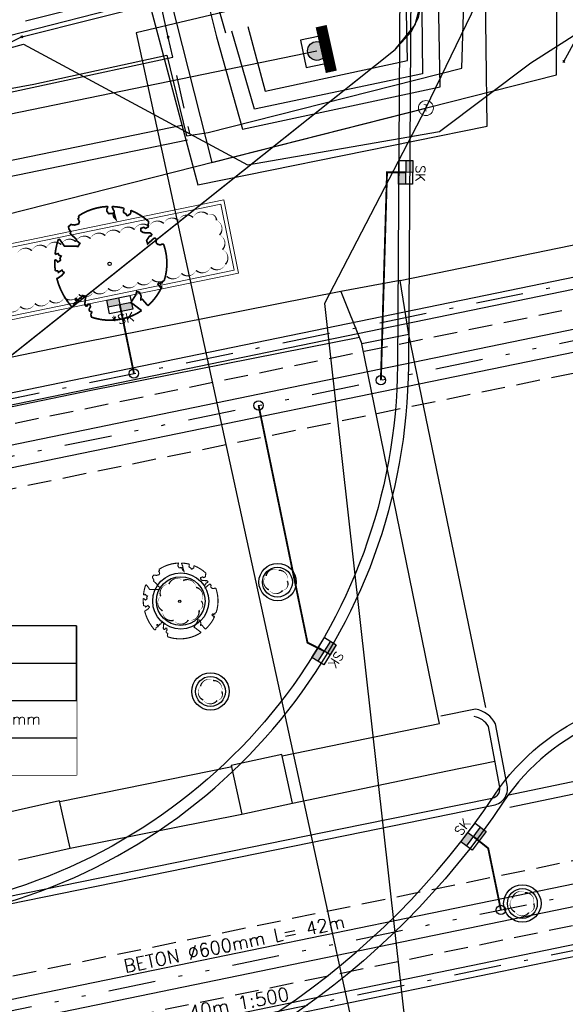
# Model space of a CAD drawing. Header units: metres. Extents: x 202952 to 203755, y 348959 to 349702.
# Tile 47 of 91: x 203323 to 203338, y 349363 to 349389. Entities that reach past the tile are written whole.
import ezdxf
from ezdxf.enums import TextEntityAlignment as Align

# ---------------------------------------------------------------- set-up
doc = ezdxf.new("R2010")
doc.units = ezdxf.units.M
for name, pattern in [('1-200 DASHDOT', [2.54, 1.27, -0.635, 0, -0.635]), ('1-200 DIVIDE', [3.175, 1.27, -0.635, 0, -0.635, 0, -0.635]), ('1-200 HIDDEN', [0.9525, 0.635, -0.3175])]:
    doc.linetypes.add(name, pattern=pattern)
for name, color, linetype in [('PH-BEST-KL-DATA_KPN', 12, '1-200 TELEFONIE-KPN'), ('PH-BEST-KL-DATA_ZIGGO BV', 12, '1-200 ZIGGO'), ('PH-BEST-KL-ET_MIDDENSPANNING_ENEXIS', 12, '1-200 MIDDENSPANNING'), ('PH-BEST-KL-GAS_HOGEDRUK_ENEXIS', 12, '1-200 GASLEIDING HOGE DRUK'), ('PH-BEST-KL-GAS_LAGEDRUK_ENEXIS', 12, '1-200 GASLEIDING LAGE DRUK'), ('PH-BEST-KL-LAAGSPANNING-ENEXIS', 12, '1-200 LAAGSPANNING'), ('PH-BEST-KL-WATER-WML', 12, '1-200 WML'), ('PH-BEST-KL-WATER-WML-buiten gebruik', 11, '1-200 WML'), ('PH-BEST-RIO-DICHTSCHUIMEN', 222, '1-200 BATTING'), ('PH-BEST-RIO-TE SCHUIMEN PUT', 222, 'Continuous'), ('PH-INM-HEKWERK', 6, '1-200 HEKWERK'), ('PH-INM-KANTVERHARDING', 253, 'Continuous'), ('PH-NIEUW-BAND-20-30', 115, 'Continuous'), ('PH-NIEUW-BEPLANTING- OMRANDING', 115, 'Continuous'), ('PH-NIEUW-BEPLANTING-BOOM', 98, 'Continuous'), ('PH-NIEUW-STRAATMEUBILAIR-VERPLAATSBARE PLANTENBAK', 115, 'Continuous'), ('PH-RIO-KOLK', 240, 'Continuous'), ('PH-RIO-KOLKAANSLUITING', 150, '1-200 HIDDEN'), ('PH-RIO-SCHILDMUUR-PUT', 70, 'Continuous'), ('PH-RIO-STRENG-DWA', 240, '1-200 DASHDOT'), ('PH-RIO-STRENG-INFILTRATIE', 8, '1-200 HIDDEN'), ('PH-RIO-STRENG-IT', 150, '1-200 DIVIDE'), ('PH-RIO-TEKST', 7, 'Continuous'), ('PH-RIO-TEKST-DWA-PUTTENSTAAT', 7, 'Continuous')]:
    doc.layers.add(name, color=color, linetype=linetype)
doc.layers.add('PH-NIEUW-OPSLUITBAND-10', color=115, linetype='Continuous', lineweight=18)
doc.styles.add('NLCS-ISO', font='txt')
doc.styles.add('ROMANS', font='romans.shx')
doc.linetypes.add('1-200 BATTING', pattern='A,1.27e-05,-0.127,[134,ltypeshp.shx,S=0.127,R=0,X=-0.127,Y=0],-0.254,[134,ltypeshp.shx,S=0.127,R=180,X=0.127,Y=0],-0.127', length=0.508013)
doc.linetypes.add('1-200 GASLEIDING HOGE DRUK', pattern='A,1.5,-0.6,["GAS HD",ROMANS,S=0.24,R=0,X=-0.5,Y=-0.12],-1.1', length=3.2)
doc.linetypes.add('1-200 GASLEIDING LAGE DRUK', pattern='A,1.5,-0.6,["GAS LD",ROMANS,S=0.24,R=0,X=-0.5,Y=-0.12],-1', length=3.1)
doc.linetypes.add('1-200 HEKWERK', pattern='A,1.5,-0.4,["X",ROMANS,S=0.24,R=0,X=-0.275,Y=-0.12],-0.05', length=1.95)
doc.linetypes.add('1-200 LAAGSPANNING', pattern='A,1.5,-0.6,["LS",ROMANS,S=0.24,R=0,X=-0.45,Y=-0.12],-0.05', length=2.15)
doc.linetypes.add('1-200 MIDDENSPANNING', pattern='A,1.5,-0.6,["MS",ROMANS,S=0.24,R=0,X=-0.5,Y=-0.12],-0.05', length=2.15)
doc.linetypes.add('1-200 TELEFONIE-KPN', pattern='A,1.5,-0.6,["KPN",ROMANS,S=0.24,R=0,X=-0.5,Y=-0.12],-0.3', length=2.4)
doc.linetypes.add('1-200 WML', pattern='A,1.5,-0.6,["WML",ROMANS,S=0.24,R=0,X=-0.5,Y=-0.12],-0.3', length=2.4)
doc.linetypes.add('1-200 ZIGGO', pattern='A,1.5,-0.6,["ZIGGO",ROMANS,S=0.24,R=0,X=-0.5,Y=-0.12],-0.65', length=2.75)

# ---------------------------------------------------------------- blocks, each defined once
blk = doc.blocks.new('*U37')
at = {"const_width": 0.03}
blk.add_lwpolyline([(0.087, 0.942), (0.088, 0.944), (0.09, 0.946), (0.091, 0.948), (0.093, 0.949), (0.095, 0.951), (0.096, 0.952), (0.097, 0.954), (0.099, 0.956), (0.1, 0.958), (0.102, 0.96), (0.103, 0.963), (0.103, 0.967), (0.103, 0.972), (0.103, 0.977), (0.102, 0.983), (0.095, 1.007, -0.52938), (0.106, 1.02, -0.087139), (0.444, 0.925, -0.372341), (0.457, 0.895), (0.471, 0.824), (0.436, 0.789), (0.398, 0.797), (0.353, 0.763), (0.371, 0.72), (0.417, 0.705), (0.542, 0.734), (0.573, 0.717), (0.57, 0.691), (0.541, 0.673), (0.515, 0.588), (0.549, 0.534), (0.634, 0.669, -0.504641), (0.681, 0.628, 0.331948), (0.709, 0.584, 0.282008), (0.799, 0.601), (0.791, 0.597, -0.512156), (0.833, 0.597, -0.16076), (1.019, -0.011), (0.995, -0.034), (0.995, -0.059), (0.972, -0.063), (0.975, -0.088), (0.94, -0.076), (0.929, -0.104), (0.973, -0.133), (0.987, -0.144), (1.011, -0.12, -0.106371), (0.868, -0.522), (0.741, -0.44), (0.718, -0.456), (0.702, -0.389), (0.657, -0.335), (0.605, -0.335), (0.606, -0.398), (0.566, -0.536), (0.572, -0.562), (0.601, -0.566), (0.786, -0.637, -0.236298), (-0.045, -1.003, 0.159625), (-0.069, -0.954, 0.350802), (-0.063, -0.906, -0.504641), (-0.12, -0.879), (-0.106, -0.834), (-0.129, -0.792), (-0.16, -0.796), (-0.165, -0.829), (-0.188, -0.842), (-0.216, -0.821), (-0.24, -0.695), (-0.258, -0.677), (-0.304, -0.678), (-0.317, -0.733), (-0.336, -0.739), (-0.354, -0.785), (-0.401, -0.76, 0.733583), (-0.384, -0.795, -0.861625), (-0.374, -0.826, 0.279978), (-0.409, -0.879), (-0.407, -0.881, -0.827056), (-0.442, -0.917, -0.116774), (-0.83, -0.511), (-0.823, -0.51), (-0.817, -0.508), (-0.812, -0.506), (-0.808, -0.504), (-0.805, -0.502), (-0.803, -0.5), (-0.801, -0.497), (-0.754, -0.437), (-0.752, -0.435), (-0.752, -0.433), (-0.751, -0.431), (-0.75, -0.429), (-0.75, -0.427), (-0.749, -0.425), (-0.748, -0.422), (-0.747, -0.42), (-0.746, -0.417), (-0.744, -0.414), (-0.743, -0.411), (-0.741, -0.408), (-0.739, -0.405), (-0.738, -0.401), (-0.736, -0.398), (-0.735, -0.395), (-0.734, -0.392), (-0.734, -0.389), (-0.733, -0.386), (-0.733, -0.383), (-0.733, -0.381), (-0.734, -0.379), (-0.734, -0.377), (-0.735, -0.375), (-0.736, -0.374), (-0.738, -0.374), (-0.74, -0.373), (-0.742, -0.373), (-0.744, -0.373), (-0.746, -0.373), (-0.748, -0.373), (-0.75, -0.372), (-0.753, -0.371), (-0.755, -0.37), (-0.758, -0.369), (-0.76, -0.367), (-0.763, -0.365), (-0.765, -0.363), (-0.768, -0.361), (-0.771, -0.359), (-0.773, -0.357), (-0.776, -0.355), (-0.779, -0.352), (-0.781, -0.35), (-0.83, -0.406), (-0.832, -0.403), (-0.835, -0.4), (-0.837, -0.397), (-0.839, -0.394), (-0.841, -0.39), (-0.844, -0.388), (-0.848, -0.386), (-0.855, -0.385), (-0.864, -0.386), (-0.876, -0.388), (-0.891, -0.393, -0.040997), (-0.958, -0.205), (-0.923, -0.211), (-0.893, -0.231), (-0.876, -0.216), (-0.856, -0.185), (-0.875, -0.156), (-0.865, -0.113), (-0.904, -0.11), (-0.93, -0.085), (-0.978, -0.116, -0.05814), (-0.998, 0.166), (-0.97, 0.16), (-0.86, 0.073), (-0.812, 0.089), (-0.626, 0.139), (-0.61, 0.2), (-0.682, 0.229), (-0.693, 0.252), (-0.824, 0.317), (-0.827, 0.354), (-0.872, 0.391), (-0.89, 0.428), (-0.859, 0.476), (-0.792, 0.486), (-0.73, 0.527), (-0.729, 0.568), (-0.768, 0.613), (-0.757, 0.632), (-0.773, 0.662, -0.13428), (-0.333, 0.967, -0.541727), (-0.319, 0.957), (-0.322, 0.928), (-0.321, 0.913), (-0.319, 0.902), (-0.316, 0.893), (-0.312, 0.887), (-0.307, 0.882), (-0.302, 0.878), (-0.297, 0.875), (-0.293, 0.872), (-0.289, 0.868), (-0.286, 0.865), (-0.282, 0.862), (-0.279, 0.859), (-0.276, 0.857), (-0.273, 0.855), (-0.269, 0.854), (-0.266, 0.854), (-0.262, 0.855), (-0.258, 0.857), (-0.255, 0.859), (-0.25, 0.861), (-0.246, 0.863), (-0.242, 0.865), (-0.238, 0.867), (-0.234, 0.868), (-0.229, 0.869), (-0.225, 0.87), (-0.221, 0.871), (-0.217, 0.871), (-0.213, 0.872), (-0.21, 0.873), (-0.206, 0.874), (-0.203, 0.876), (-0.2, 0.879), (-0.197, 0.882), (-0.195, 0.885), (-0.193, 0.865), (-0.188, 0.86), (-0.167, 0.824), (-0.122, 0.799), (-0.185, 0.902), (-0.184, 0.905), (-0.183, 0.908), (-0.183, 0.911), (-0.183, 0.914), (-0.184, 0.917), (-0.185, 0.92), (-0.188, 0.923), (-0.191, 0.926), (-0.194, 0.929), (-0.199, 0.933), (-0.204, 0.938), (-0.21, 0.944), (-0.216, 0.951), (-0.223, 0.959), (-0.24, 0.98, -0.543104), (-0.234, 0.996, -0.046766), (-0.047, 1.023, -0.385168), (-0.036, 1.015), (-0.03, 0.976), (-0.028, 0.964), (-0.024, 0.956), (-0.021, 0.951), (-0.017, 0.947), (-0.013, 0.946), (-0.009, 0.945), (-0.005, 0.945), (-0.002, 0.945), (0.002, 0.944), (0.005, 0.943), (0.009, 0.942), (0.012, 0.941), (0.015, 0.939), (0.019, 0.938), (0.022, 0.936), (0.025, 0.935), (0.028, 0.934), (0.031, 0.932), (0.033, 0.931), (0.036, 0.929), (0.038, 0.928), (0.04, 0.926), (0.042, 0.924), (0.044, 0.922), (0.045, 0.92), (0.046, 0.919), (0.047, 0.917), (0.048, 0.915), (0.049, 0.914), (0.051, 0.913), (0.052, 0.912), (0.054, 0.912), (0.056, 0.912), (0.058, 0.913), (0.06, 0.914), (0.062, 0.915), (0.065, 0.916), (0.067, 0.918), (0.07, 0.921), (0.072, 0.923), (0.074, 0.926), (0.076, 0.929), (0.079, 0.932), (0.081, 0.935), (0.083, 0.937), (0.085, 0.94)], format="xyb", close=True, dxfattribs=at)
blk.add_circle((0, 0), 0.03)
blk = doc.blocks.new('SKL-WTB_HULP_OVERIG-SO')
at = {"color": 0, "linetype": 'ByBlock', "lineweight": 18}
for points in [[(-0.14, 0.14), (0.14, -0.14)], [(0.14, 0.14), (-0.14, -0.14)]]:
    blk.add_lwpolyline(points, dxfattribs=at)
at = {"color": 0, "linetype": 'ByBlock', "lineweight": 18, "style": 'NLCS-ISO', "flags": 1}
for tag, p in [('TYPE', (1.5, 0)), ('LABEL', (1.5, -1.5)), ('OMSCHRIJVING', (1.5, -3))]:
    blk.add_attdef(tag, p, '', height=1, dxfattribs=at)
blk = doc.blocks.new('SKL-WTB_HULP_T STUK-SO')
at = {"color": 0, "linetype": 'ByBlock', "lineweight": 18}
blk.add_circle((0, 0), 1, dxfattribs=at)
at = {"color": 0, "linetype": 'ByBlock', "lineweight": -2, "style": 'NLCS-ISO'}
blk.add_text('T', height=1, dxfattribs=at).set_placement((0, 0), align=Align.MIDDLE_CENTER)
at = {"color": 0, "linetype": 'ByBlock', "lineweight": 18, "style": 'NLCS-ISO', "flags": 1}
for tag, p in [('TYPE', (1.5, 0)), ('LABEL', (1.5, -1.5)), ('OMSCHRIJVING', (1.5, -3))]:
    blk.add_attdef(tag, p, '', height=1, dxfattribs=at)
blk = doc.blocks.new('*U33')
h = blk.add_hatch(color=256)
edge = h.paths.add_edge_path()
edge.add_arc((0, 0), 0.252, 0, 360)
blk.add_lwpolyline([(-0.375, -0.375), (0.375, -0.375), (0.375, 0.375), (-0.375, 0.375)], close=True)
blk.add_circle((0, 0), 0.252)
blk = doc.blocks.new('Materialisatie')
blk.add_solid([(-1.04, 0.173), (-1.04, -0.173), (0, 0)])
at = {"style": 'ROMANS'}
blk.add_attdef('MATERIALISATIE', (-2.631, 0.657), '', height=0.4, dxfattribs=at)
blk = doc.blocks.new('*U41')
for p, q in [((6.928, 1), (6.928, -1)), ((0, 0), (0, -1)), ((0, -1), (0, -2)), ((6.928, -1), (6.928, -2)), ((0, -2), (6.928, -2))]:
    blk.add_line(p, q)
blk.add_lwpolyline([(0, 2), (6.928, 2), (6.928, -2), (0, -2)], close=True)
blk.add_wipeout([(0, 2), (6.928, 2), (6.928, -2), (0, -2)])
for p, q in [((2.528, 2), (2.528, 0)), ((2.528, 1), (6.928, 1)), ((2.528, 0), (6.928, 0)), ((0, -1), (6.928, -1))]:
    blk.add_line(p, q)
blk.add_lwpolyline([(0, 2), (0, 0), (6.928, 0), (6.928, 2)], close=True)
at = {"style": 'ROMANS'}
for tag, p, height in [('P.NR', (0.139, 0.828), 0.6), ('PD', (2.877, 1.265), 0.3), ('BOB', (2.877, 0.265), 0.3), ('INW.AFM.', (0.338, -0.643), 0.3), ('VAR 2', (0.338, -1.643), 0.3)]:
    blk.add_attdef(tag, p, '', height=height, dxfattribs=at)
blk = doc.blocks.new('*U53')
h = blk.add_hatch(color=256)
h.paths.add_polyline_path([(0, 0.374), (-0.315, 0.374), (-0.315, 0.187), (0, 0.187)])
h.paths.add_polyline_path([(0, 0.187), (0, 0), (0.315, 0), (0.315, 0.187)])
blk.add_lwpolyline([(0.315, 0), (-0.315, 0), (-0.315, 0.374), (0.315, 0.374)], close=True)
for points in [[(-0.315, 0.374), (0, 0.374), (0, 0)], [(-0.315, 0.187), (0.315, 0.187)]]:
    blk.add_lwpolyline(points)
at = {"style": 'ROMANS'}
blk.add_attdef('SK', (-0.193, 0.454), '', height=0.25, dxfattribs=at)
blk = doc.blocks.new('*U75')
h = blk.add_hatch(color=256)
h.paths.add_polyline_path([(0, 0.374), (-0.315, 0.374), (-0.315, 0.187), (0, 0.187)])
h.paths.add_polyline_path([(0, 0.187), (0, 0), (0.315, 0), (0.315, 0.187)])
blk.add_lwpolyline([(0.315, 0), (-0.315, 0), (-0.315, 0.374), (0.315, 0.374)], close=True)
for points in [[(-0.315, 0.374), (0, 0.374), (0, 0)], [(-0.315, 0.187), (0.315, 0.187)]]:
    blk.add_lwpolyline(points)
at = {"style": 'ROMANS'}
blk.add_attdef('SK', (-0.305, -0.324), '', height=0.25, dxfattribs=at)

msp = doc.modelspace()

# ---------------------------------------------------------------- linework, layer by layer
at = {"layer": 'PH-BEST-KL-DATA_KPN'}
msp.add_lwpolyline([(203310.395, 349384.95), (203313.544, 349385.415), (203316.149, 349385.969), (203323.552, 349387.335), (203327.11, 349388.104), (203327.638, 349385.948), (203328.21, 349386.041), (203334.994, 349387.758), (203335.127, 349392.13), (203335.139, 349392.983)], dxfattribs=at)
at = {"layer": 'PH-BEST-KL-DATA_ZIGGO BV'}
for points in [[(203325.003, 349381.719), (203333.21, 349388.259), (203333.642, 349388.735), (203333.836, 349389.118), (203333.963, 349389.748), (203334.221, 349396.565)], [(203254.506, 349351.64), (203254.821, 349351.765), (203255.16, 349351.765), (203255.609, 349351.536), (203256.031, 349351.012), (203256.773, 349350.329), (203257.624, 349349.789), (203258.883, 349349.32), (203260.216, 349349.161), (203273.469, 349351.67), (203276.911, 349352.675), (203281.928, 349353.842), (203290.772, 349357.564), (203296.892, 349361.341), (203303.752, 349366.073), (203310.199, 349369.957), (203316.372, 349375.3), (203318.54, 349376.569), (203325.003, 349381.719)]]:
    msp.add_lwpolyline(points, dxfattribs=at)
at = {"layer": 'PH-BEST-KL-ET_MIDDENSPANNING_ENEXIS'}
msp.add_lwpolyline([(203290.772, 349357.564), (203296.892, 349361.341), (203303.752, 349366.073), (203310.199, 349369.957), (203316.372, 349375.3), (203318.54, 349376.569), (203333.21, 349388.259), (203333.745, 349388.923), (203333.963, 349389.748), (203334.483, 349407.671), (203334.778, 349408.42), (203335.543, 349408.671), (203342.489, 349408.255), (203343.025, 349408.327), (203343.395, 349408.721), (203345.764, 349412.49), (203347.012, 349414.401)], dxfattribs=at)
at = {"layer": 'PH-BEST-KL-GAS_HOGEDRUK_ENEXIS'}
msp.add_lwpolyline([(203292.088, 349378.609), (203314.15, 349381.765), (203317.062, 349382.384), (203337.523, 349387.583), (203337.829, 349433.362), (203342.326, 349431.352), (203348.071, 349429.427), (203359.146, 349428.121), (203367.765, 349428.112), (203374.013, 349428.368), (203388.401, 349430.35), (203402.475, 349432.68)], dxfattribs=at)
at = {"layer": 'PH-BEST-KL-GAS_HOGEDRUK_ENEXIS', "color": 11}
msp.add_lwpolyline([(203337.718, 349387.939), (203339.704, 349391.576), (203341.756, 349392.063), (203352.55, 349415.501), (203348.94, 349418.399), (203350.393, 349428.737)], dxfattribs=at)
at = {"layer": 'PH-BEST-KL-GAS_LAGEDRUK_ENEXIS'}
for points in [[(203334.033, 349386.693), (203336.871, 349392.576), (203337.257, 349423.488)], [(203323.234, 349388.595), (203327.206, 349389.604), (203328.313, 349385.241), (203334.033, 349386.693)], [(203323.234, 349388.595), (203321.094, 349387.536), (203316.081, 349386.262), (203313.495, 349385.512), (203306.994, 349384.463), (203297.06, 349382.874), (203291.538, 349381.968), (203290.381, 349382.567), (203281.941, 349381.257)], [(203334.033, 349386.693), (203331.321, 349381.464), (203333.975, 349357.71)]]:
    msp.add_lwpolyline(points, dxfattribs=at)
at = {"layer": 'PH-BEST-KL-GAS_LAGEDRUK_ENEXIS', "color": 11}
msp.add_lwpolyline([(203348.861, 349419.995), (203348.619, 349418.272), (203352.18, 349415.414), (203341.545, 349392.321), (203326.288, 349388.701), (203332.972, 349358.01)], dxfattribs=at)
at = {"layer": 'PH-BEST-KL-LAAGSPANNING-ENEXIS'}
msp.add_lwpolyline([(203333.28, 349391.291), (203315.928, 349386.842), (203313.431, 349386.106), (203290.366, 349382.665), (203281.926, 349381.355), (203253.92, 349373.939), (203245.207, 349371.918), (203244.582, 349371.469), (203244.461, 349370.709), (203245.114, 349367.996), (203244.988, 349367.229), (203244.35, 349366.784), (203241.101, 349366.091)], dxfattribs=at)
at = {"layer": 'PH-BEST-KL-WATER-WML'}
for points in [[(203327.148, 349388.592), (203326.822, 349390.056), (203326.338, 349394.681), (203326.284, 349394.925)], [(203317.343, 349385.705), (203317.391, 349385.719), (203317.372, 349385.807), (203317.349, 349385.912), (203327.267, 349388.055), (203327.148, 349388.592)], [(203327.571, 349386.688), (203327.376, 349387.567)], [(203327.723, 349386.005), (203327.712, 349386.054), (203327.68, 349386.2)]]:
    msp.add_lwpolyline(points, dxfattribs=at)
at = {"layer": 'PH-BEST-KL-WATER-WML-buiten gebruik'}
for points in [[(203327.723, 349386.005), (203329.262, 349385.175), (203334.4, 349386.069), (203336.839, 349387.905), (203338.778, 349389.142), (203373.616, 349387.822), (203374.402, 349387.968), (203375.189, 349388.114)], [(203287.704, 349381.949), (203294.736, 349383.03), (203296.531, 349383.306), (203301.452, 349384.062), (203307.385, 349384.974), (203313.465, 349385.909), (203316.002, 349386.552), (203316.687, 349386.698), (203318.558, 349387.098), (203318.784, 349387.16), (203323.282, 349388.402), (203326.623, 349386.599), (203327.723, 349386.005)]]:
    msp.add_lwpolyline(points, dxfattribs=at)
at = {"layer": 'PH-BEST-RIO-DICHTSCHUIMEN'}
msp.add_line((203304.947, 349382.847), (203331.122, 349388.221), dxfattribs=at)
at = {"layer": 'PH-INM-HEKWERK', "flags": 128}
msp.add_lwpolyline([(203323.329, 349389.022), (203326.717, 349389.884)], dxfattribs=at)
at = {"layer": 'PH-INM-KANTVERHARDING'}
for p, q in [((203324.249, 349368.142), (203328.853, 349369.083)), ((203324.244, 349368.162), (203322.863, 349367.85)), ((203324.53, 349366.899), (203324.244, 349368.162)), ((203323.149, 349366.587), (203324.53, 349366.899))]:
    msp.add_line(p, q, dxfattribs=at)
at = {"layer": 'PH-INM-KANTVERHARDING', "flags": 128}
for points in [[(203326.547, 349389.864), (203327.937, 349384.641), (203335.674, 349386.211), (203335.567, 349394.632), (203334.379, 349394.629), (203334.396, 349395.072), (203333.086, 349395.05), (203333.084, 349394.566), (203332.394, 349394.59), (203332.424, 349393.083)], [(203332.229, 349392.848), (203330.374, 349392.866), (203328.199, 349390.397), (203328.676, 349388.704)], [(203332.227, 349392.682), (203333.888, 349392.602), (203333.94, 349387.611), (203329.452, 349386.663), (203328.849, 349388.752)], [(203329.274, 349388.871), (203329.739, 349387.143), (203333.542, 349387.967), (203333.451, 349392.225), (203332.22, 349392.225)], [(203333.349, 349382.084), (203339.851, 349383.421), (203339.878, 349389.926), (203341.184, 349389.91)], [(203299.981, 349363.895), (203298.721, 349370.237), (203297.427, 349376.623), (203296.843, 349379.506), (203308.333, 349381.851), (203319.143, 349384.084), (203327.658, 349385.841)], [(203333.578, 349380.634), (203333.349, 349382.084), (203331.763, 349381.783)], [(203331.763, 349381.783), (203324.831, 349380.417), (203310.906, 349377.535), (203304.445, 349376.286)], [(203331.763, 349381.783), (203332.324, 349380.387)], [(203333.578, 349380.634), (203332.324, 349380.387)], [(203335.636, 349370.662), (203333.578, 349380.634)], [(203332.256, 349380.556), (203325.089, 349379.143), (203311.163, 349376.261), (203304.688, 349374.992)], [(203334.363, 349370.397), (203332.324, 349380.387)], [(203330.191, 349369.369), (203334.397, 349370.234), (203334.363, 349370.397)], [(203335.362, 349370.615), (203334.428, 349370.425)], [(203334.613, 349368.965), (203335.872, 349369.221)], [(203330.468, 349368.101), (203334.613, 349368.965)], [(203324.53, 349366.899), (203329.111, 349367.805)]]:
    msp.add_lwpolyline(points, dxfattribs=at)
for points in [[(203328.438, 349388.595), (203329.128, 349386.125), (203334.417, 349387.261), (203334.304, 349393.064), (203330.326, 349393.118), (203327.941, 349390.6)], [(203329.111, 349367.805), (203330.468, 349368.101), (203330.184, 349369.401), (203328.827, 349369.105)]]:
    msp.add_lwpolyline(points, close=True, dxfattribs=at)
for points in [[(203336.207, 349368.315), (203344.713, 349370.091), (203349.969, 349371.205, 0.405928), (203354.843, 349377.224), (203354.917, 349388.753)], [(203336.275, 349367.992), (203344.781, 349369.768), (203350.023, 349370.879, 0.40438), (203355.173, 349377.238), (203355.247, 349388.751)], [(203305.319, 349364.564, 0.362649), (203304.916, 349363.966), (203305.283, 349362.291, 0.403172), (203305.833, 349361.856), (203313.757, 349363.497), (203322.866, 349365.399), (203332.358, 349367.334), (203335.839, 349368.044, 0.449198), (203336.195, 349368.628), (203335.896, 349370.223, 0.224107), (203335.362, 349370.615)], [(203305.374, 349364.372, 0.354815), (203305.114, 349363.997), (203305.48, 349362.324, 0.400974), (203305.804, 349362.054), (203313.717, 349363.692), (203322.825, 349365.595), (203332.318, 349367.53), (203335.801, 349368.24, 0.462721), (203336, 349368.578), (203335.706, 349370.153, 0.210849), (203335.324, 349370.419, 0.190918)]]:
    msp.add_lwpolyline(points, format="xyb", dxfattribs=at)
at = {"layer": 'PH-INM-KANTVERHARDING'}
msp.add_lwpolyline([(203299.564, 349363.835), (203298.309, 349370.154), (203297.016, 349376.54), (203296.348, 349379.834), (203308.248, 349382.262), (203319.058, 349384.495), (203327.512, 349386.239)], dxfattribs=at)
at = {"layer": 'PH-NIEUW-BAND-20-30'}
for points in [[(203325.787, 349431.773), (203324.845, 349432.1), (203324.734, 349431.821), (203325.693, 349431.491, -0.320444), (203333.528, 349420.374), (203333.273, 349379.81, -0.354131), (203321.459, 349365.407), (203290.775, 349359.088), (203290.836, 349358.794), (203321.519, 349365.113, 0.354131), (203333.573, 349379.808), (203333.828, 349420.372, 0.320444), (203325.792, 349431.774)], [(203342.108, 349370.863), (203382.767, 349362.242), (203382.705, 349361.949), (203342.046, 349370.57, 0.307221), (203336.119, 349368.153, -0.197567), (203322.75, 349359.139), (203282.478, 349350.834), (203282.416, 349351.138), (203322.689, 349359.433, 0.197567), (203335.869, 349368.319, -0.307221), (203342.108, 349370.863)]]:
    msp.add_lwpolyline(points, format="xyb", close=True, dxfattribs=at)
at = {"layer": 'PH-NIEUW-BEPLANTING- OMRANDING'}
msp.add_lwpolyline([(203323.109, 349382.798, 0, 0.04, -0.520567), (203323.501, 349382.878, 0, 0.04, -0.520567), (203323.893, 349382.959, 0, 0.04, -0.520567), (203324.285, 349383.04, 0, 0.04, -0.520567), (203324.676, 349383.12, 0, 0.04, -0.520567), (203325.068, 349383.201, 0, 0.04, -0.520567), (203325.46, 349383.282, 0, 0.04, -0.520567), (203325.852, 349383.362, 0, 0.04, -0.520567), (203326.244, 349383.443, 0, 0.04, -0.520567), (203326.635, 349383.524, 0, 0.04, -0.520567), (203327.027, 349383.605, 0, 0.04, -0.520567), (203327.419, 349383.685, 0, 0.04, -0.520567), (203327.811, 349383.766, 0, 0.04, -0.520567), (203328.202, 349383.847, 0, 0.04, -0.520567), (203328.438, 349383.691, 0, 0.04, -0.520567), (203328.517, 349383.299, 0, 0.04, -0.520567), (203328.596, 349382.907, 0, 0.04, -0.520567), (203328.675, 349382.514, 0, 0.04, -0.520567), (203328.283, 349382.434, 0, 0.04, -0.520567), (203327.891, 349382.353, 0, 0.04, -0.520567), (203327.499, 349382.272, 0, 0.04, -0.520567), (203327.108, 349382.192, 0, 0.04, -0.520567), (203326.716, 349382.111, 0, 0.04, -0.520567), (203326.324, 349382.03, 0, 0.04, -0.520567), (203325.932, 349381.95, 0, 0.04, -0.520567), (203325.54, 349381.869, 0, 0.04, -0.520567), (203325.149, 349381.788, 0, 0.04, -0.520567), (203324.757, 349381.708, 0, 0.04, -0.520567), (203324.365, 349381.627, 0, 0.04, -0.520567), (203323.973, 349381.546, 0, 0.04, -0.520567), (203323.582, 349381.466, 0, 0.04, -0.520567), (203323.19, 349381.385, 0, 0.04, -0.520567), (203322.798, 349381.304, 0, 0.04, -0.520567)], format="xyseb", dxfattribs=at)
for points in [[(203330.329, 349374.038, 0, 0.04, 0.520567), (203330.1, 349374.33, 0, 0.04, 0.520567), (203329.762, 349374.176, 0, 0.04, 0.520567), (203329.833, 349373.811, 0, 0.04, 0.520567), (203330.204, 349373.794, 0, 0.04, 0.520567)], [(203328.031, 349373.508, 0, 0.04, 0.520567), (203327.891, 349373.874, 0, 0.04, 0.520567), (203327.544, 349374.055, 0, 0.04, 0.520567), (203327.165, 349373.959, 0, 0.04, 0.520567), (203326.945, 349373.635, 0, 0.04, 0.520567), (203326.997, 349373.247, 0, 0.04, 0.520567), (203327.293, 349372.991, 0, 0.04, 0.520567), (203327.684, 349372.997, 0, 0.04, 0.520567), (203327.972, 349373.262, 0, 0.04, 0.520567)], [(203328.576, 349371.09, 0, 0.04, 0.520567), (203328.347, 349371.381, 0, 0.04, 0.520567), (203328.01, 349371.227, 0, 0.04, 0.520567), (203328.08, 349370.863, 0, 0.04, 0.520567), (203328.451, 349370.846, 0, 0.04, 0.520567)], [(203336.911, 349365.419, 0, 0.04, 0.520567), (203336.682, 349365.71, 0, 0.04, 0.520567), (203336.345, 349365.556, 0, 0.04, 0.520567), (203336.415, 349365.192, 0, 0.04, 0.520567), (203336.786, 349365.175, 0, 0.04, 0.520567)]]:
    msp.add_lwpolyline(points, format="xyseb", close=True, dxfattribs=at)
at = {"layer": 'PH-NIEUW-OPSLUITBAND-10'}
for points in [[(203329.028, 349382.281), (203318.254, 349380.062), (203317.859, 349382.023), (203328.633, 349384.242)], [(203328.91, 349382.359), (203318.332, 349380.18), (203317.977, 349381.945), (203328.555, 349384.123)]]:
    msp.add_lwpolyline(points, close=True, dxfattribs=at)
at = {"layer": 'PH-NIEUW-STRAATMEUBILAIR-VERPLAATSBARE PLANTENBAK'}
for centre, radius in [((203330.069, 349374.016), 0.5), ((203330.065, 349374.013), 0.4), ((203327.481, 349373.508), 0.75), ((203327.481, 349373.508), 0.65), ((203328.276, 349371.09), 0.5), ((203328.276, 349371.09), 0.4), ((203336.611, 349365.419), 0.5), ((203336.611, 349365.419), 0.4)]:
    msp.add_circle(centre, radius, dxfattribs=at)
at = {"layer": 'PH-RIO-KOLKAANSLUITING', "const_width": 0.05}
for points in [[(203333.494, 349384.975), (203332.994, 349384.973), (203332.83, 349379.414)], [(203325.852, 349381.436), (203326.231, 349379.595)], [(203331.313, 349372.169), (203330.868, 349372.396), (203329.561, 349378.741)], [(203335.306, 349367.206), (203335.698, 349366.896), (203336.038, 349365.245)]]:
    msp.add_lwpolyline(points, dxfattribs=at)
at = {"layer": 'PH-RIO-KOLKAANSLUITING', "linetype": 'Continuous'}
for centre in [(203326.231, 349379.595), (203332.83, 349379.414), (203329.561, 349378.741), (203336.038, 349365.245)]:
    msp.add_circle(centre, 0.125, dxfattribs=at)
at = {"layer": 'PH-RIO-SCHILDMUUR-PUT', "const_width": 0.3}
msp.add_lwpolyline([(203331.505, 349387.663), (203331.234, 349388.883)], dxfattribs=at)
at = {"layer": 'PH-RIO-STRENG-DWA', "linetype": 'Continuous'}
for p, q in [((203319.247, 349360.467), (203358.458, 349368.543)), ((203319.31, 349360.158), (203358.455, 349368.22))]:
    msp.add_line(p, q, dxfattribs=at)
at = {"layer": 'PH-RIO-STRENG-DWA'}
msp.add_line((203319.279, 349360.313), (203358.456, 349368.382), dxfattribs=at)
at = {"layer": 'PH-RIO-STRENG-DWA', "linetype": 'Continuous'}
for points in [[(203293.98, 349373.113), (203358.57, 349386.416)], [(203294.044, 349372.804), (203358.567, 349386.093)]]:
    msp.add_lwpolyline(points, dxfattribs=at)
at = {"layer": 'PH-RIO-STRENG-DWA'}
msp.add_lwpolyline([(203294.012, 349372.959), (203358.569, 349386.255)], dxfattribs=at)
at = {"layer": 'PH-RIO-STRENG-INFILTRATIE'}
for points in [[(203248.359, 349348.113), (203356.549, 349370.396), (203356.813, 349412.341)], [(203297.865, 349373.081), (203356.485, 349385.154)], [(203298.208, 349371.416), (203356.474, 349383.416)], [(203248.702, 349346.448), (203357.423, 349368.84)]]:
    msp.add_lwpolyline(points, dxfattribs=at)
at = {"layer": 'PH-RIO-STRENG-IT', "linetype": 'Continuous'}
for p, q in [((203297.878, 349372.522), (203356.706, 349384.638)), ((203297.999, 349371.934), (203356.702, 349384.025)), ((203315.58, 349361.338), (203356.716, 349369.81)), ((203315.701, 349360.75), (203356.713, 349369.197))]:
    msp.add_line(p, q, dxfattribs=at)
at = {"layer": 'PH-RIO-STRENG-IT'}
for p, q in [((203297.938, 349372.228), (203356.704, 349384.331)), ((203315.64, 349361.044), (203356.714, 349369.503))]:
    msp.add_line(p, q, dxfattribs=at)

# ---------------------------------------------------------------- block references
at = {"layer": 'PH-BEST-KL-GAS_HOGEDRUK_ENEXIS', "xscale": 0.2, "yscale": 0.2, "zscale": 0.2}
msp.add_blockref('SKL-WTB_HULP_OVERIG-SO', (203337.718, 349387.939), dxfattribs=at)
at = {"layer": 'PH-BEST-KL-GAS_LAGEDRUK_ENEXIS', "xscale": 0.2, "yscale": 0.2, "zscale": 0.2}
for name, p in [('SKL-WTB_HULP_OVERIG-SO', (203323.234, 349388.595)), ('SKL-WTB_HULP_T STUK-SO', (203334.033, 349386.693))]:
    msp.add_blockref(name, p, dxfattribs=at)
at = {"layer": 'PH-BEST-KL-WATER-WML', "xscale": 0.2, "yscale": 0.2, "zscale": 0.2}
msp.add_blockref('SKL-WTB_HULP_OVERIG-SO', (203327.148, 349388.592), dxfattribs=at)
at = {"layer": 'PH-BEST-RIO-TE SCHUIMEN PUT', "rotation": 191.8482662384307}
msp.add_blockref('*U33', (203331.122, 349388.221), dxfattribs=at)
at = {"layer": 'PH-NIEUW-BEPLANTING-BOOM', "xscale": 1.5, "yscale": 1.5, "zscale": 1.5, "rotation": 343.4615725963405}
msp.add_blockref('*U37', (203325.578, 349382.527), dxfattribs=at)
at = {"layer": 'PH-NIEUW-BEPLANTING-BOOM', "rotation": 343.4615725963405}
msp.add_blockref('*U37', (203327.455, 349373.502), dxfattribs=at)
at = {"layer": 'PH-RIO-KOLK'}
for name, p, rotation, values in [('*U53', (203333.308, 349384.977), 269.2221849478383, {'SK': 'SK'}), ('*U75', (203325.89, 349381.253), 11.5871673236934, {'SK': '*SK'}), ('*U53', (203331.155, 349372.268), 237.8662343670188, {'SK': 'SK'}), ('*U53', (203335.455, 349367.093), 52.96523410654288, {'SK': 'SK'})]:
    msp.add_blockref(name, p, dxfattribs=dict(at, rotation=rotation)).add_auto_attribs(values)
at = {"layer": 'PH-RIO-TEKST'}
ref = msp.add_blockref('Materialisatie', (203328.504, 349362.213), dxfattribs=dict(at, xscale=0.9, yscale=0.9, zscale=0.9, rotation=11.63764613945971))
ref.add_attrib('MATERIALISATIE', 'PVC %%c315mm L= 40m 1:500', (203323.328, 349361.471), dxfattribs={"layer": '0', "height": 0.36, "rotation": 10.8597, "style": 'ROMANS'})

# ---------------------------------------------------------------- texts
at = {"layer": 'PH-RIO-TEKST', "style": 'ROMANS'}
msp.add_text('BETON %%C600mm L= 42m ', height=0.35, rotation=11.6376, dxfattribs=at).set_placement((203325.999, 349363.562))

# ---------------------------------------------------------------- next in the draw order: block references
at = {"layer": 'PH-RIO-TEKST-DWA-PUTTENSTAAT'}
msp.add_blockref('*U41', (203317.771, 349370.848), dxfattribs=at).add_auto_attribs({'P.NR': 'R.07', 'PD': 'PD=31.69', 'BOB': 'BOB=29.02', 'INW.AFM.': 'INW. AFM.2000 X 1000 mm', 'VAR 2': 'OVERSTORTMUUR=30.22'})

doc.saveas('drawing.dxf')
